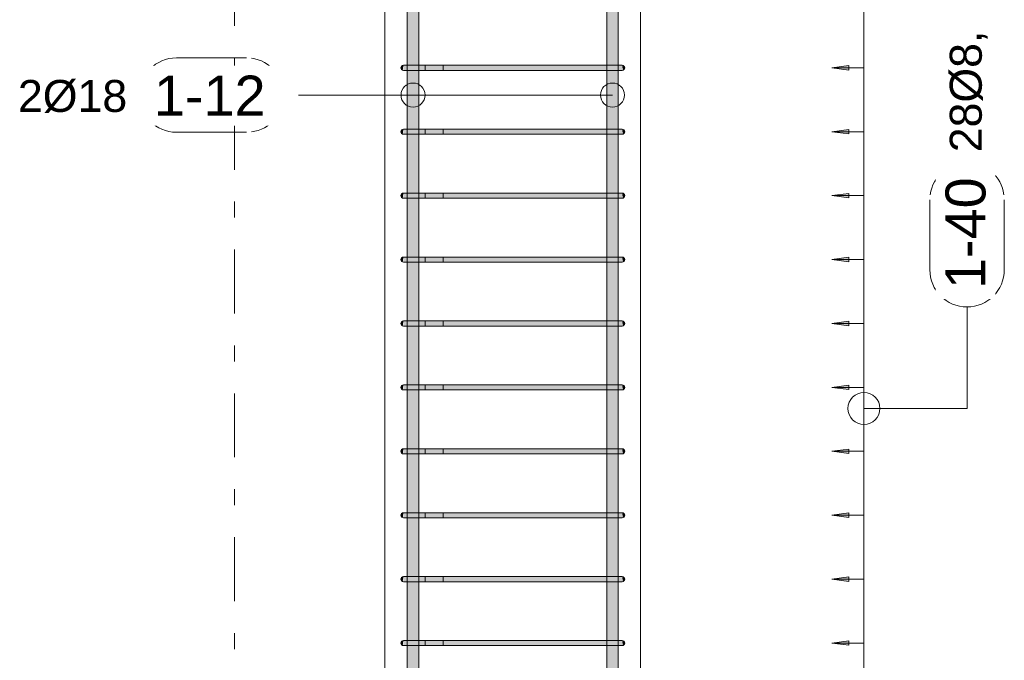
# Model space of a CAD drawing. Header units: millimetres. Extents: x 4307 to 42792, y 1610 to 10025.
# Tile 163 of 256: x 23659 to 25199, y 6693 to 7695. Entities that reach past the tile are written whole.
import ezdxf

# ---------------------------------------------------------------- set-up
doc = ezdxf.new("R2010")
doc.units = ezdxf.units.MM
doc.linetypes.add('Čára osnovy', pattern=[225, 100, -50, 25, -50])
for name, color, linetype, lineweight in [('A-ANNO-DIMS', 211, 'Continuous', 5), ('A-ANNO-DIMS-25', 211, 'Continuous', 5), ('S-COLS', 52, 'Continuous', 9), ('S-GRID', 1, 'Continuous', 5), ('S-RBAR', 171, 'Continuous', 5), ('S-RBAR-IDEN', 171, 'Continuous', 5)]:
    doc.layers.add(name, color=color, linetype=linetype, lineweight=lineweight)
doc.styles.add('Arial', font='arial.ttf', dxfattribs={"height": 50})
doc.styles.add('Arial_1', font='arial.ttf', dxfattribs={"height": 62.5})
doc.dimstyles.new('Výztuž_kusy__řezy__3', dxfattribs={"dimscale": 304.8, "dimtxt": 0.18, "dimasz": 0, "dimexe": 0, "dimexo": 0.0625, "dimgap": 0.082021, "dimtad": 1, "dimdec": 0, "dimzin": 0, "dimdsep": 46, "dimtxsty": 'Arial_1', "dimblk1": 'NONE', "dimblk2": 'NONE', "dimsah": 1, "dimcen": 0.09, "dimazin": 0, "dimtfac": 1, "dimtdec": 4, "dimtix": 1, "dimtmove": 0, "dimatfit": 3, "dimfxl": 0.164042, "dimfxlon": 1, "dimtvp": 1, "dimtfill": 1, "dimtolj": 1, "dimtzin": 0, "dimarcsym": 2})

# ---------------------------------------------------------------- blocks, each defined once
blk = doc.blocks.new('DIMBLOCK682-V1')
at = {"layer": 'A-ANNO-DIMS-25'}
for points in [[(24929.1, 7720), (24955.4, 7716.5), (24955.4, 7723.5)], [(24929.1, 7620), (24955.4, 7616.5), (24955.4, 7623.5)]]:
    blk.add_hatch(color=256, dxfattribs=at).paths.add_polyline_path(points)
for p, q in [((24955.4, 7723.5), (24929.1, 7720)), ((24929.1, 7720), (24955.4, 7716.5)), ((24979.1, 7720), (24929.1, 7720)), ((24955.4, 7716.5), (24955.4, 7723.5)), ((24979.1, 7720), (24979.1, 7620)), ((24979.1, 7720), (24979.1, 7720)), ((24955.4, 7623.5), (24929.1, 7620)), ((24955.4, 7616.5), (24955.4, 7623.5)), ((24929.1, 7620), (24955.4, 7616.5)), ((24979.1, 7620), (24929.1, 7620)), ((24979.1, 7620), (24979.1, 7620))]:
    blk.add_line(p, q, dxfattribs=at)
blk = doc.blocks.new('_None')
blk = doc.blocks.new('DIMBLOCK683-V1')
at = {"layer": 'A-ANNO-DIMS-25'}
for points in [[(24929.1, 7620), (24955.4, 7616.5), (24955.4, 7623.5)], [(24929.1, 7520), (24955.4, 7516.5), (24955.4, 7523.5)]]:
    blk.add_hatch(color=256, dxfattribs=at).paths.add_polyline_path(points)
for p, q in [((24955.4, 7623.5), (24929.1, 7620)), ((24955.4, 7616.5), (24955.4, 7623.5)), ((24929.1, 7620), (24955.4, 7616.5)), ((24979.1, 7620), (24929.1, 7620)), ((24979.1, 7620), (24979.1, 7520)), ((24979.1, 7620), (24979.1, 7620)), ((24955.4, 7523.5), (24929.1, 7520)), ((24929.1, 7520), (24955.4, 7516.5)), ((24979.1, 7520), (24929.1, 7520)), ((24955.4, 7516.5), (24955.4, 7523.5)), ((24979.1, 7520), (24979.1, 7520))]:
    blk.add_line(p, q, dxfattribs=at)
blk = doc.blocks.new('DIMBLOCK684-V1')
at = {"layer": 'A-ANNO-DIMS-25'}
for points in [[(24929.1, 7520), (24955.4, 7516.5), (24955.4, 7523.5)], [(24929.1, 7420), (24955.4, 7416.5), (24955.4, 7423.5)]]:
    blk.add_hatch(color=256, dxfattribs=at).paths.add_polyline_path(points)
for p, q in [((24955.4, 7523.5), (24929.1, 7520)), ((24929.1, 7520), (24955.4, 7516.5)), ((24979.1, 7520), (24929.1, 7520)), ((24955.4, 7516.5), (24955.4, 7523.5)), ((24979.1, 7520), (24979.1, 7420)), ((24979.1, 7520), (24979.1, 7520)), ((24955.4, 7423.5), (24929.1, 7420)), ((24929.1, 7420), (24955.4, 7416.5)), ((24979.1, 7420), (24929.1, 7420)), ((24955.4, 7416.5), (24955.4, 7423.5)), ((24979.1, 7420), (24979.1, 7420))]:
    blk.add_line(p, q, dxfattribs=at)
blk = doc.blocks.new('DIMBLOCK685-V1')
at = {"layer": 'A-ANNO-DIMS-25'}
for points in [[(24929.1, 7420), (24955.4, 7416.5), (24955.4, 7423.5)], [(24929.1, 7320), (24955.4, 7316.5), (24955.4, 7323.5)]]:
    blk.add_hatch(color=256, dxfattribs=at).paths.add_polyline_path(points)
for p, q in [((24955.4, 7423.5), (24929.1, 7420)), ((24929.1, 7420), (24955.4, 7416.5)), ((24979.1, 7420), (24929.1, 7420)), ((24955.4, 7416.5), (24955.4, 7423.5)), ((24979.1, 7420), (24979.1, 7320)), ((24979.1, 7420), (24979.1, 7420)), ((24955.4, 7323.5), (24929.1, 7320)), ((24929.1, 7320), (24955.4, 7316.5)), ((24979.1, 7320), (24929.1, 7320)), ((24955.4, 7316.5), (24955.4, 7323.5)), ((24979.1, 7320), (24979.1, 7320))]:
    blk.add_line(p, q, dxfattribs=at)
blk = doc.blocks.new('DIMBLOCK686-V1')
at = {"layer": 'A-ANNO-DIMS-25'}
for points in [[(24929.1, 7320), (24955.4, 7316.5), (24955.4, 7323.5)], [(24929.1, 7220), (24955.4, 7216.5), (24955.4, 7223.5)]]:
    blk.add_hatch(color=256, dxfattribs=at).paths.add_polyline_path(points)
for p, q in [((24955.4, 7323.5), (24929.1, 7320)), ((24929.1, 7320), (24955.4, 7316.5)), ((24979.1, 7320), (24929.1, 7320)), ((24955.4, 7316.5), (24955.4, 7323.5)), ((24979.1, 7320), (24979.1, 7220)), ((24979.1, 7320), (24979.1, 7320)), ((24955.4, 7223.5), (24929.1, 7220)), ((24929.1, 7220), (24955.4, 7216.5)), ((24979.1, 7220), (24929.1, 7220)), ((24955.4, 7216.5), (24955.4, 7223.5)), ((24979.1, 7220), (24979.1, 7220))]:
    blk.add_line(p, q, dxfattribs=at)
blk = doc.blocks.new('DIMBLOCK687-V1')
at = {"layer": 'A-ANNO-DIMS-25'}
for points in [[(24929.1, 7220), (24955.4, 7216.5), (24955.4, 7223.5)], [(24929.1, 7120), (24955.4, 7116.5), (24955.4, 7123.5)]]:
    blk.add_hatch(color=256, dxfattribs=at).paths.add_polyline_path(points)
for p, q in [((24955.4, 7223.5), (24929.1, 7220)), ((24929.1, 7220), (24955.4, 7216.5)), ((24979.1, 7220), (24929.1, 7220)), ((24955.4, 7216.5), (24955.4, 7223.5)), ((24979.1, 7220), (24979.1, 7120)), ((24979.1, 7220), (24979.1, 7220)), ((24955.4, 7123.5), (24929.1, 7120)), ((24929.1, 7120), (24955.4, 7116.5)), ((24979.1, 7120), (24929.1, 7120)), ((24955.4, 7116.5), (24955.4, 7123.5)), ((24979.1, 7120), (24979.1, 7120))]:
    blk.add_line(p, q, dxfattribs=at)
blk = doc.blocks.new('DIMBLOCK688-V1')
at = {"layer": 'A-ANNO-DIMS-25'}
for points in [[(24929.1, 7120), (24955.4, 7116.5), (24955.4, 7123.5)], [(24929.1, 7020), (24955.4, 7016.5), (24955.4, 7023.5)]]:
    blk.add_hatch(color=256, dxfattribs=at).paths.add_polyline_path(points)
for p, q in [((24955.4, 7123.5), (24929.1, 7120)), ((24929.1, 7120), (24955.4, 7116.5)), ((24979.1, 7120), (24929.1, 7120)), ((24955.4, 7116.5), (24955.4, 7123.5)), ((24979.1, 7120), (24979.1, 7020)), ((24979.1, 7120), (24979.1, 7120)), ((24955.4, 7023.5), (24929.1, 7020)), ((24929.1, 7020), (24955.4, 7016.5)), ((24979.1, 7020), (24929.1, 7020)), ((24955.4, 7016.5), (24955.4, 7023.5)), ((24979.1, 7020), (24979.1, 7020))]:
    blk.add_line(p, q, dxfattribs=at)
blk = doc.blocks.new('DIMBLOCK689-V1')
at = {"layer": 'A-ANNO-DIMS-25'}
for points in [[(24929.1, 7020), (24955.4, 7016.5), (24955.4, 7023.5)], [(24929.1, 6920), (24955.4, 6916.5), (24955.4, 6923.5)]]:
    blk.add_hatch(color=256, dxfattribs=at).paths.add_polyline_path(points)
for p, q in [((24955.4, 7023.5), (24929.1, 7020)), ((24929.1, 7020), (24955.4, 7016.5)), ((24979.1, 7020), (24929.1, 7020)), ((24955.4, 7016.5), (24955.4, 7023.5)), ((24979.1, 7020), (24979.1, 6920)), ((24979.1, 7020), (24979.1, 7020)), ((24955.4, 6923.5), (24929.1, 6920)), ((24929.1, 6920), (24955.4, 6916.5)), ((24979.1, 6920), (24929.1, 6920)), ((24955.4, 6916.5), (24955.4, 6923.5)), ((24979.1, 6920), (24979.1, 6920))]:
    blk.add_line(p, q, dxfattribs=at)
blk = doc.blocks.new('DIMBLOCK690-V1')
at = {"layer": 'A-ANNO-DIMS-25'}
for points in [[(24929.1, 6920), (24955.4, 6916.5), (24955.4, 6923.5)], [(24929.1, 6820), (24955.4, 6816.5), (24955.4, 6823.5)]]:
    blk.add_hatch(color=256, dxfattribs=at).paths.add_polyline_path(points)
for p, q in [((24955.4, 6923.5), (24929.1, 6920)), ((24929.1, 6920), (24955.4, 6916.5)), ((24979.1, 6920), (24929.1, 6920)), ((24955.4, 6916.5), (24955.4, 6923.5)), ((24979.1, 6920), (24979.1, 6820)), ((24979.1, 6920), (24979.1, 6920)), ((24955.4, 6823.5), (24929.1, 6820)), ((24929.1, 6820), (24955.4, 6816.5)), ((24979.1, 6820), (24929.1, 6820)), ((24955.4, 6816.5), (24955.4, 6823.5)), ((24979.1, 6820), (24979.1, 6820))]:
    blk.add_line(p, q, dxfattribs=at)
blk = doc.blocks.new('DIMBLOCK691-V1')
at = {"layer": 'A-ANNO-DIMS-25'}
for points in [[(24929.1, 6820), (24955.4, 6816.5), (24955.4, 6823.5)], [(24929.1, 6720), (24955.4, 6716.5), (24955.4, 6723.5)]]:
    blk.add_hatch(color=256, dxfattribs=at).paths.add_polyline_path(points)
for p, q in [((24955.4, 6823.5), (24929.1, 6820)), ((24929.1, 6820), (24955.4, 6816.5)), ((24979.1, 6820), (24929.1, 6820)), ((24955.4, 6816.5), (24955.4, 6823.5)), ((24979.1, 6820), (24979.1, 6720)), ((24979.1, 6820), (24979.1, 6820)), ((24955.4, 6723.5), (24929.1, 6720)), ((24929.1, 6720), (24955.4, 6716.5)), ((24979.1, 6720), (24929.1, 6720)), ((24955.4, 6716.5), (24955.4, 6723.5)), ((24979.1, 6720), (24979.1, 6720))]:
    blk.add_line(p, q, dxfattribs=at)
blk = doc.blocks.new('DIMBLOCK692-V1')
at = {"layer": 'A-ANNO-DIMS-25'}
for points in [[(24929.1, 6720), (24955.4, 6716.5), (24955.4, 6723.5)], [(24929.1, 6620), (24955.4, 6616.5), (24955.4, 6623.5)]]:
    blk.add_hatch(color=256, dxfattribs=at).paths.add_polyline_path(points)
for p, q in [((24955.4, 6723.5), (24929.1, 6720)), ((24929.1, 6720), (24955.4, 6716.5)), ((24979.1, 6720), (24929.1, 6720)), ((24955.4, 6716.5), (24955.4, 6723.5)), ((24979.1, 6720), (24979.1, 6620)), ((24979.1, 6720), (24979.1, 6720)), ((24955.4, 6623.5), (24929.1, 6620)), ((24929.1, 6620), (24955.4, 6616.5)), ((24979.1, 6620), (24929.1, 6620)), ((24955.4, 6616.5), (24955.4, 6623.5)), ((24979.1, 6620), (24979.1, 6620))]:
    blk.add_line(p, q, dxfattribs=at)
blk = doc.blocks.new('DIMBLOCK700-V1')
at = {"layer": 'A-ANNO-DIMS-25'}
for points in [[(24929.1, 8620), (24955.4, 8616.5), (24955.4, 8623.5)], [(24929.1, 8520), (24955.4, 8516.5), (24955.4, 8523.5)], [(24929.1, 8420), (24955.4, 8416.5), (24955.4, 8423.5)], [(24929.1, 8320), (24955.4, 8316.5), (24955.4, 8323.5)], [(24929.1, 8220), (24955.4, 8216.5), (24955.4, 8223.5)], [(24929.1, 8120), (24955.4, 8116.5), (24955.4, 8123.5)], [(24929.1, 8020), (24955.4, 8016.5), (24955.4, 8023.5)], [(24929.1, 7920), (24955.4, 7916.5), (24955.4, 7923.5)], [(24929.1, 7820), (24955.4, 7816.5), (24955.4, 7823.5)], [(24929.1, 7720), (24955.4, 7716.5), (24955.4, 7723.5)], [(24929.1, 7620), (24955.4, 7616.5), (24955.4, 7623.5)], [(24929.1, 7520), (24955.4, 7516.5), (24955.4, 7523.5)], [(24929.1, 7420), (24955.4, 7416.5), (24955.4, 7423.5)], [(24929.1, 7320), (24955.4, 7316.5), (24955.4, 7323.5)], [(24929.1, 7220), (24955.4, 7216.5), (24955.4, 7223.5)], [(24929.1, 7120), (24955.4, 7116.5), (24955.4, 7123.5)], [(24929.1, 7020), (24955.4, 7016.5), (24955.4, 7023.5)], [(24929.1, 6920), (24955.4, 6916.5), (24955.4, 6923.5)], [(24929.1, 6820), (24955.4, 6816.5), (24955.4, 6823.5)], [(24929.1, 6720), (24955.4, 6716.5), (24955.4, 6723.5)], [(24929.1, 6620), (24955.4, 6616.5), (24955.4, 6623.5)], [(24929.1, 6520), (24955.4, 6516.5), (24955.4, 6523.5)], [(24929.1, 6420), (24955.4, 6416.5), (24955.4, 6423.5)], [(24929.1, 6320), (24955.4, 6316.5), (24955.4, 6323.5)], [(24929.1, 6220), (24955.4, 6216.5), (24955.4, 6223.5)], [(24929.1, 6120), (24955.4, 6116.5), (24955.4, 6123.5)], [(24929.1, 6020), (24955.4, 6016.5), (24955.4, 6023.5)], [(24929.1, 5920), (24955.4, 5916.5), (24955.4, 5923.5)]]:
    blk.add_hatch(color=256, dxfattribs=at).paths.add_polyline_path(points)
for p, q in [((24955.4, 8623.5), (24929.1, 8620)), ((24955.4, 8616.5), (24955.4, 8623.5)), ((24929.1, 8620), (24955.4, 8616.5)), ((24979.1, 8620), (24929.1, 8620)), ((24979.1, 8620), (24979.1, 5920)), ((24979.1, 8620), (24979.1, 8520)), ((24979.1, 8620), (24979.1, 8620)), ((24955.4, 8523.5), (24929.1, 8520)), ((24929.1, 8520), (24955.4, 8516.5)), ((24979.1, 8520), (24929.1, 8520)), ((24955.4, 8516.5), (24955.4, 8523.5)), ((24979.1, 8520), (24979.1, 8420)), ((24979.1, 8520), (24979.1, 8520)), ((24955.4, 8423.5), (24929.1, 8420)), ((24955.4, 8416.5), (24955.4, 8423.5)), ((24929.1, 8420), (24955.4, 8416.5)), ((24979.1, 8420), (24929.1, 8420)), ((24979.1, 8420), (24979.1, 8320)), ((24979.1, 8420), (24979.1, 8420)), ((24955.4, 8323.5), (24929.1, 8320)), ((24929.1, 8320), (24955.4, 8316.5)), ((24979.1, 8320), (24929.1, 8320)), ((24955.4, 8316.5), (24955.4, 8323.5)), ((24979.1, 8320), (24979.1, 8220)), ((24979.1, 8320), (24979.1, 8320)), ((24955.4, 8223.5), (24929.1, 8220)), ((24955.4, 8216.5), (24955.4, 8223.5)), ((24929.1, 8220), (24955.4, 8216.5)), ((24979.1, 8220), (24929.1, 8220)), ((24979.1, 8220), (24979.1, 8120)), ((24979.1, 8220), (24979.1, 8220)), ((24955.4, 8123.5), (24929.1, 8120)), ((24929.1, 8120), (24955.4, 8116.5)), ((24979.1, 8120), (24929.1, 8120)), ((24955.4, 8116.5), (24955.4, 8123.5)), ((24979.1, 8120), (24979.1, 8020)), ((24979.1, 8120), (24979.1, 8120)), ((24955.4, 8023.5), (24929.1, 8020)), ((24955.4, 8016.5), (24955.4, 8023.5)), ((24929.1, 8020), (24955.4, 8016.5)), ((24979.1, 8020), (24929.1, 8020)), ((24979.1, 8020), (24979.1, 7920)), ((24979.1, 8020), (24979.1, 8020)), ((24955.4, 7923.5), (24929.1, 7920)), ((24929.1, 7920), (24955.4, 7916.5)), ((24979.1, 7920), (24929.1, 7920)), ((24955.4, 7916.5), (24955.4, 7923.5)), ((24979.1, 7920), (24979.1, 7820)), ((24979.1, 7920), (24979.1, 7920)), ((24955.4, 7823.5), (24929.1, 7820)), ((24955.4, 7816.5), (24955.4, 7823.5)), ((24929.1, 7820), (24955.4, 7816.5)), ((24979.1, 7820), (24929.1, 7820)), ((24979.1, 7820), (24979.1, 7720)), ((24979.1, 7820), (24979.1, 7820)), ((24955.4, 7723.5), (24929.1, 7720)), ((24929.1, 7720), (24955.4, 7716.5)), ((24979.1, 7720), (24929.1, 7720)), ((24955.4, 7716.5), (24955.4, 7723.5)), ((24979.1, 7720), (24979.1, 7620)), ((24979.1, 7720), (24979.1, 7720)), ((24955.4, 7623.5), (24929.1, 7620)), ((24955.4, 7616.5), (24955.4, 7623.5)), ((24929.1, 7620), (24955.4, 7616.5)), ((24979.1, 7620), (24929.1, 7620)), ((24979.1, 7620), (24979.1, 7520)), ((24979.1, 7620), (24979.1, 7620)), ((24955.4, 7523.5), (24929.1, 7520)), ((24929.1, 7520), (24955.4, 7516.5)), ((24979.1, 7520), (24929.1, 7520)), ((24955.4, 7516.5), (24955.4, 7523.5)), ((24979.1, 7520), (24979.1, 7420)), ((24979.1, 7520), (24979.1, 7520)), ((24955.4, 7423.5), (24929.1, 7420)), ((24929.1, 7420), (24955.4, 7416.5)), ((24979.1, 7420), (24929.1, 7420)), ((24955.4, 7416.5), (24955.4, 7423.5)), ((24979.1, 7420), (24979.1, 7320)), ((24979.1, 7420), (24979.1, 7420)), ((24955.4, 7323.5), (24929.1, 7320)), ((24929.1, 7320), (24955.4, 7316.5)), ((24979.1, 7320), (24929.1, 7320)), ((24955.4, 7316.5), (24955.4, 7323.5)), ((24979.1, 7320), (24979.1, 7220)), ((24979.1, 7320), (24979.1, 7320)), ((24955.4, 7223.5), (24929.1, 7220)), ((24929.1, 7220), (24955.4, 7216.5)), ((24979.1, 7220), (24929.1, 7220)), ((24955.4, 7216.5), (24955.4, 7223.5)), ((24979.1, 7220), (24979.1, 7120)), ((24979.1, 7220), (24979.1, 7220)), ((24955.4, 7123.5), (24929.1, 7120)), ((24929.1, 7120), (24955.4, 7116.5)), ((24979.1, 7120), (24929.1, 7120)), ((24955.4, 7116.5), (24955.4, 7123.5)), ((24979.1, 7120), (24979.1, 7020)), ((24979.1, 7120), (24979.1, 7120)), ((24955.4, 7023.5), (24929.1, 7020)), ((24929.1, 7020), (24955.4, 7016.5)), ((24979.1, 7020), (24929.1, 7020)), ((24955.4, 7016.5), (24955.4, 7023.5)), ((24979.1, 7020), (24979.1, 6920)), ((24979.1, 7020), (24979.1, 7020)), ((24955.4, 6923.5), (24929.1, 6920)), ((24929.1, 6920), (24955.4, 6916.5)), ((24979.1, 6920), (24929.1, 6920)), ((24955.4, 6916.5), (24955.4, 6923.5)), ((24979.1, 6920), (24979.1, 6820)), ((24979.1, 6920), (24979.1, 6920)), ((24955.4, 6823.5), (24929.1, 6820)), ((24929.1, 6820), (24955.4, 6816.5)), ((24979.1, 6820), (24929.1, 6820)), ((24955.4, 6816.5), (24955.4, 6823.5)), ((24979.1, 6820), (24979.1, 6720)), ((24979.1, 6820), (24979.1, 6820)), ((24955.4, 6723.5), (24929.1, 6720)), ((24929.1, 6720), (24955.4, 6716.5)), ((24979.1, 6720), (24929.1, 6720)), ((24955.4, 6716.5), (24955.4, 6723.5)), ((24979.1, 6720), (24979.1, 6620)), ((24979.1, 6720), (24979.1, 6720)), ((24955.4, 6623.5), (24929.1, 6620)), ((24929.1, 6620), (24955.4, 6616.5)), ((24979.1, 6620), (24929.1, 6620)), ((24955.4, 6616.5), (24955.4, 6623.5)), ((24979.1, 6620), (24979.1, 6520)), ((24979.1, 6620), (24979.1, 6620)), ((24955.4, 6523.5), (24929.1, 6520)), ((24929.1, 6520), (24955.4, 6516.5)), ((24979.1, 6520), (24929.1, 6520)), ((24955.4, 6516.5), (24955.4, 6523.5)), ((24979.1, 6520), (24979.1, 6420)), ((24979.1, 6520), (24979.1, 6520)), ((24955.4, 6423.5), (24929.1, 6420)), ((24929.1, 6420), (24955.4, 6416.5)), ((24979.1, 6420), (24929.1, 6420)), ((24955.4, 6416.5), (24955.4, 6423.5)), ((24979.1, 6420), (24979.1, 6320)), ((24979.1, 6420), (24979.1, 6420)), ((24955.4, 6323.5), (24929.1, 6320)), ((24929.1, 6320), (24955.4, 6316.5)), ((24979.1, 6320), (24929.1, 6320)), ((24955.4, 6316.5), (24955.4, 6323.5)), ((24979.1, 6320), (24979.1, 6220)), ((24979.1, 6320), (24979.1, 6320)), ((24955.4, 6223.5), (24929.1, 6220)), ((24929.1, 6220), (24955.4, 6216.5)), ((24979.1, 6220), (24929.1, 6220)), ((24955.4, 6216.5), (24955.4, 6223.5)), ((24979.1, 6220), (24979.1, 6120)), ((24979.1, 6220), (24979.1, 6220)), ((24955.4, 6123.5), (24929.1, 6120)), ((24929.1, 6120), (24955.4, 6116.5)), ((24979.1, 6120), (24929.1, 6120)), ((24955.4, 6116.5), (24955.4, 6123.5)), ((24979.1, 6120), (24979.1, 6020)), ((24979.1, 6120), (24979.1, 6120)), ((24955.4, 6023.5), (24929.1, 6020)), ((24929.1, 6020), (24955.4, 6016.5)), ((24979.1, 6020), (24929.1, 6020)), ((24955.4, 6016.5), (24955.4, 6023.5)), ((24979.1, 6020), (24979.1, 5920)), ((24979.1, 6020), (24979.1, 6020)), ((24955.4, 5923.5), (24929.1, 5920)), ((24929.1, 5920), (24955.4, 5916.5)), ((24979.1, 5920), (24929.1, 5920)), ((24955.4, 5916.5), (24955.4, 5923.5)), ((24979.1, 5920), (24979.1, 5920))]:
    blk.add_line(p, q, dxfattribs=at)
blk = doc.blocks.new('Popisek výztuže__BEZ NATOČENÍ_ - _Typ_ množství_PRAVÝ _řezy_-573725-V1')
at = {"layer": 'S-RBAR-IDEN'}
for p, q in [((5911.2, 9413.6), (5801.5, 9413.6)), ((5801.5, 9297.2), (5911.2, 9297.2))]:
    blk.add_line(p, q, dxfattribs=at)
for centre, start, end in [((5801.5, 9355.4), 90, 270), ((5911.2, 9355.4), 277.6434, 82.3566)]:
    blk.add_arc(centre, 58.2, start, end, dxfattribs=at)
blk = doc.blocks.new('Popisek výztuže - _Typ_ množství_LEVÝ-573731-V1')
at = {"layer": 'S-RBAR-IDEN'}
for p, q in [((4938.1, 8729.3), (4828.4, 8729.3)), ((4828.4, 8612.9), (4938.1, 8612.9))]:
    blk.add_line(p, q, dxfattribs=at)
for centre, start, end in [((4828.4, 8671.1), 90, 270), ((4938.1, 8671.1), 277.6434, 82.3566)]:
    blk.add_arc(centre, 58.2, start, end, dxfattribs=at)

msp = doc.modelspace()

# ---------------------------------------------------------------- hatches: boundary and pattern name
at = {"layer": 'S-RBAR'}
h = msp.add_hatch(color=7, dxfattribs=at)
h.paths.add_polyline_path([(24265.1, 5870), (24283.1, 5870), (24282.8, 5916), (24265.1, 5916), (24265.1, 5903)])
h.paths.add_polyline_path([(24283.1, 5924), (24282.8, 6016), (24265.1, 6016), (24265.1, 5924), (24282.8, 5924)])
h.paths.add_polyline_path([(24283.1, 6024), (24282.8, 6116), (24265.1, 6116), (24265.1, 6024), (24282.8, 6024)])
h.paths.add_polyline_path([(24283.1, 6124), (24282.8, 6216), (24265.1, 6216), (24265.1, 6124), (24282.8, 6124)])
h.paths.add_polyline_path([(24283.1, 6224), (24282.8, 6316), (24265.1, 6316), (24265.1, 6224), (24282.8, 6224)])
h.paths.add_polyline_path([(24274.9, 6324), (24283.1, 6324), (24282.8, 6416), (24265.1, 6416), (24265.1, 6324), (24271.3, 6324)])
h.paths.add_polyline_path([(24265.1, 6424), (24283.1, 6424), (24282.8, 6516), (24265.1, 6516), (24265.1, 6434.4)])
h.paths.add_polyline_path([(24275.2, 6524), (24283.1, 6524), (24282.8, 6616), (24265.1, 6616), (24265.1, 6524), (24274.9, 6524)])
h.paths.add_polyline_path([(24268.1, 6624), (24283.1, 6624), (24282.8, 6716), (24265.1, 6716), (24265.1, 6624)])
h.paths.add_polyline_path([(24271.3, 6724), (24283.1, 6724), (24282.8, 6816), (24265.1, 6816), (24265.1, 6724), (24268.1, 6724)])
h.paths.add_polyline_path([(24271.3, 6824), (24283.1, 6824), (24282.8, 6916), (24265.1, 6916), (24265.1, 6824), (24268.1, 6824)])
h.paths.add_polyline_path([(24268.1, 6924), (24283.1, 6924), (24282.8, 7016), (24265.1, 7016), (24265.1, 6924)])
h.paths.add_polyline_path([(24275.2, 7024), (24283.1, 7024), (24282.8, 7116), (24265.1, 7116), (24265.1, 7024), (24274.9, 7024)])
h.paths.add_polyline_path([(24282.8, 7124), (24283.1, 7124), (24282.8, 7216), (24265.1, 7216), (24265.1, 7124), (24279, 7124)])
h.paths.add_polyline_path([(24275.4, 7224), (24283.1, 7224), (24282.8, 7316), (24265.1, 7316), (24265.1, 7224), (24275.2, 7224)])
h.paths.add_polyline_path([(24275.2, 7324), (24283.1, 7324), (24282.8, 7416), (24265.1, 7416), (24265.1, 7324), (24274.9, 7324)])
h.paths.add_polyline_path([(24283.1, 7424), (24282.8, 7516), (24265.1, 7516), (24265.1, 7424), (24282.8, 7424)])
h.paths.add_polyline_path([(24283.1, 7524), (24282.8, 7616), (24265.1, 7616), (24265.1, 7524), (24282.8, 7524)])
h.paths.add_polyline_path([(24283.1, 7624), (24282.8, 7716), (24265.1, 7716), (24265.1, 7624), (24282.8, 7624)])
h.paths.add_polyline_path([(24283.1, 7724), (24282.8, 7816), (24265.1, 7816), (24265.1, 7724), (24282.8, 7724)])
h.paths.add_polyline_path([(24283.1, 7824), (24282.8, 7916), (24265.1, 7916), (24265.1, 7824), (24282.8, 7824)])
h.paths.add_polyline_path([(24283.1, 7924), (24282.8, 8016), (24265.1, 8016), (24265.1, 7924), (24282.8, 7924)])
h.paths.add_polyline_path([(24271.3, 8024), (24283.1, 8024), (24282.8, 8116), (24265.1, 8116), (24265.1, 8024), (24268.1, 8024)])
h.paths.add_polyline_path([(24268.1, 8124), (24283.1, 8124), (24282.8, 8216), (24265.1, 8216), (24265.1, 8124)])
h.paths.add_polyline_path([(24271.3, 8224), (24283.1, 8224), (24282.8, 8316), (24265.1, 8316), (24265.1, 8224), (24268.1, 8224)])
h.paths.add_polyline_path([(24271.3, 8324), (24283.1, 8324), (24282.8, 8416), (24265.1, 8416), (24265.1, 8324), (24268.1, 8324)])
h.paths.add_polyline_path([(24268.1, 8424), (24283.1, 8424), (24282.8, 8516), (24265.1, 8516), (24265.1, 8424)])
h.paths.add_polyline_path([(24275.2, 8524), (24283.1, 8524), (24282.8, 8616), (24265.1, 8616), (24265.1, 8524), (24274.9, 8524)])
h.paths.add_polyline_path([(24271.3, 8624), (24283.1, 8624), (24282.8, 8660), (24265.1, 8660), (24265.1, 8624), (24268.1, 8624)])
h = msp.add_hatch(color=7, dxfattribs=at)
h.paths.add_polyline_path([(24591.9, 5870), (24594.9, 5870), (24594.9, 5916), (24576.9, 5916), (24576.9, 5870), (24589.5, 5870)])
h.paths.add_polyline_path([(24591.9, 5924), (24594.9, 5924), (24594.9, 6016), (24576.9, 6016), (24576.9, 5924), (24589.5, 5924)])
h.paths.add_polyline_path([(24589.5, 6024), (24594.9, 6024), (24594.9, 6116), (24576.9, 6116), (24576.9, 6024), (24588.7, 6024)])
h.paths.add_polyline_path([(24584.8, 6124), (24594.9, 6124), (24594.9, 6216), (24576.9, 6216), (24576.9, 6124), (24581, 6124)])
h.paths.add_polyline_path([(24589.5, 6224), (24594.9, 6224), (24594.9, 6316), (24576.9, 6316), (24576.9, 6224), (24588.7, 6224)])
h.paths.add_polyline_path([(24584.8, 6324), (24594.9, 6324), (24594.9, 6416), (24576.9, 6416), (24576.9, 6324), (24581, 6324)])
h.paths.add_polyline_path([(24588.7, 6424), (24594.9, 6424), (24594.9, 6516), (24576.9, 6516), (24576.9, 6424), (24584.8, 6424)])
h.paths.add_polyline_path([(24576.9, 6524), (24594.9, 6524), (24594.9, 6616), (24576.9, 6616), (24576.9, 6593.9)])
h.paths.add_polyline_path([(24589.5, 6624), (24594.9, 6624), (24594.9, 6716), (24576.9, 6716), (24576.9, 6624), (24588.7, 6624)])
h.paths.add_polyline_path([(24584.8, 6724), (24594.9, 6724), (24594.9, 6816), (24576.9, 6816), (24576.9, 6724), (24581, 6724)])
h.paths.add_polyline_path([(24588.7, 6824), (24594.9, 6824), (24594.9, 6916), (24576.9, 6916), (24576.9, 6824), (24584.8, 6824)])
h.paths.add_polyline_path([(24594.9, 6924), (24594.9, 7016), (24576.9, 7016), (24576.9, 6924), (24591.9, 6924)])
h.paths.add_polyline_path([(24591.9, 7024), (24594.9, 7024), (24594.9, 7116), (24576.9, 7116), (24576.9, 7024), (24589.5, 7024)])
h.paths.add_polyline_path([(24588.7, 7124), (24594.9, 7124), (24594.9, 7216), (24576.9, 7216), (24576.9, 7124), (24584.8, 7124)])
h.paths.add_polyline_path([(24588.7, 7224), (24594.9, 7224), (24594.9, 7316), (24576.9, 7316), (24576.9, 7224), (24584.8, 7224)])
h.paths.add_polyline_path([(24576.9, 7324), (24594.9, 7324), (24594.9, 7416), (24576.9, 7416), (24576.9, 7337.9)])
h.paths.add_polyline_path([(24584.8, 7424), (24594.9, 7424), (24594.9, 7516), (24576.9, 7516), (24576.9, 7424), (24581, 7424)])
h.paths.add_polyline_path([(24588.7, 7524), (24594.9, 7524), (24594.9, 7616), (24576.9, 7616), (24576.9, 7524), (24584.8, 7524)])
h.paths.add_polyline_path([(24589.5, 7624), (24594.9, 7624), (24594.9, 7716), (24576.9, 7716), (24576.9, 7624), (24588.7, 7624)])
h.paths.add_polyline_path([(24584.8, 7724), (24594.9, 7724), (24594.9, 7816), (24576.9, 7816), (24576.9, 7724), (24581, 7724)])
h.paths.add_polyline_path([(24588.7, 7824), (24594.9, 7824), (24594.9, 7916), (24576.9, 7916), (24576.9, 7824), (24584.8, 7824)])
h.paths.add_polyline_path([(24576.9, 7924), (24594.9, 7924), (24594.9, 8016), (24576.9, 8016), (24576.9, 7975.7)])
h.paths.add_polyline_path([(24589.5, 8024), (24594.9, 8024), (24594.9, 8116), (24576.9, 8116), (24576.9, 8024), (24588.7, 8024)])
h.paths.add_polyline_path([(24584.8, 8124), (24594.9, 8124), (24594.9, 8216), (24576.9, 8216), (24576.9, 8124), (24581, 8124)])
h.paths.add_polyline_path([(24588.7, 8224), (24594.9, 8224), (24594.9, 8316), (24576.9, 8316), (24576.9, 8224), (24584.8, 8224)])
h.paths.add_polyline_path([(24576.9, 8324), (24594.9, 8324), (24594.9, 8416), (24576.9, 8416), (24576.9, 8400.8)])
h.paths.add_polyline_path([(24588.7, 8424), (24594.9, 8424), (24594.9, 8516), (24576.9, 8516), (24576.9, 8424), (24584.8, 8424)])
h.paths.add_polyline_path([(24588.7, 8524), (24594.9, 8524), (24594.9, 8616), (24576.9, 8616), (24576.9, 8524), (24584.8, 8524)])
h.paths.add_polyline_path([(24576.9, 8624), (24594.9, 8624), (24594.9, 8660), (24576.9, 8660)])
for points in [[(24258, 7616.1), (24259, 7624), (24257, 7623.5), (24255.5, 7622), (24255, 7620), (24255.5, 7618), (24257, 7616.5)], [(24258, 7616.1), (24259, 7624), (24257, 7623.5), (24255.5, 7622), (24255, 7620), (24255.5, 7618), (24257, 7616.5)], [(24262.7, 7616), (24279, 7616), (24279, 7624), (24259, 7624), (24259, 7616), (24260.5, 7616)], [(24279, 7616), (24581, 7616), (24581, 7624), (24279, 7624)], [(24599.5, 7616), (24601, 7616.1), (24601, 7624), (24581, 7624), (24581, 7616), (24597.3, 7616)], [(24602, 7616.1), (24603, 7616.5), (24604.5, 7618), (24605, 7620), (24604.5, 7622), (24603, 7623.5), (24601, 7624), (24601.7, 7619)], [(24258, 7516.1), (24259, 7524), (24257, 7523.5), (24255.5, 7522), (24255, 7520), (24255.5, 7518), (24257, 7516.5)], [(24258, 7516.1), (24259, 7524), (24257, 7523.5), (24255.5, 7522), (24255, 7520), (24255.5, 7518), (24257, 7516.5)], [(24262.7, 7516), (24279, 7516), (24279, 7524), (24259, 7524), (24259, 7516), (24260.5, 7516)], [(24279, 7516), (24581, 7516), (24581, 7524), (24279, 7524)], [(24599.5, 7516), (24601, 7516.1), (24601, 7524), (24581, 7524), (24581, 7516), (24597.3, 7516)], [(24602, 7516.1), (24603, 7516.5), (24604.5, 7518), (24605, 7520), (24604.5, 7522), (24603, 7523.5), (24601, 7524), (24601.7, 7519)], [(24258, 7416.1), (24259, 7424), (24257, 7423.5), (24255.5, 7422), (24255, 7420), (24255.5, 7418), (24257, 7416.5)], [(24258, 7416.1), (24259, 7424), (24257, 7423.5), (24255.5, 7422), (24255, 7420), (24255.5, 7418), (24257, 7416.5)], [(24260.5, 7416), (24279, 7416), (24279, 7424), (24259, 7424), (24259, 7416), (24259.8, 7416)], [(24279, 7416), (24581, 7416), (24581, 7424), (24279, 7424)], [(24599.5, 7416), (24601, 7416.1), (24601, 7424), (24581, 7424), (24581, 7416), (24597.3, 7416)], [(24602, 7416.1), (24603, 7416.5), (24604.5, 7418), (24605, 7420), (24604.5, 7422), (24603, 7423.5), (24601, 7424), (24601.7, 7419)], [(24258, 7316.1), (24259, 7324), (24257, 7323.5), (24255.5, 7322), (24255, 7320), (24255.5, 7318), (24257, 7316.5)], [(24258, 7316.1), (24259, 7324), (24257, 7323.5), (24255.5, 7322), (24255, 7320), (24255.5, 7318), (24257, 7316.5)], [(24262.7, 7316), (24279, 7316), (24279, 7324), (24259, 7324), (24259, 7316), (24260.5, 7316)], [(24279, 7316), (24581, 7316), (24581, 7324), (24279, 7324)], [(24599.5, 7316), (24601, 7316.1), (24601, 7324), (24581, 7324), (24581, 7316), (24597.3, 7316)], [(24602, 7316.1), (24603, 7316.5), (24604.5, 7318), (24605, 7320), (24604.5, 7322), (24603, 7323.5), (24601, 7324), (24601.7, 7319)], [(24258, 7216.1), (24259, 7224), (24257, 7223.5), (24255.5, 7222), (24255, 7220), (24255.5, 7218), (24257, 7216.5)], [(24258, 7216.1), (24259, 7224), (24257, 7223.5), (24255.5, 7222), (24255, 7220), (24255.5, 7218), (24257, 7216.5)], [(24260.5, 7216), (24279, 7216), (24279, 7224), (24259, 7224), (24259, 7216), (24259.8, 7216)], [(24279, 7216), (24581, 7216), (24581, 7224), (24279, 7224)], [(24599.5, 7216), (24601, 7216.1), (24601, 7224), (24581, 7224), (24581, 7216), (24597.3, 7216)], [(24602, 7216.1), (24603, 7216.5), (24604.5, 7218), (24605, 7220), (24604.5, 7222), (24603, 7223.5), (24601, 7224), (24601.7, 7219)], [(24258, 7116.1), (24259, 7124), (24257, 7123.5), (24255.5, 7122), (24255, 7120), (24255.5, 7118), (24257, 7116.5)], [(24258, 7116.1), (24259, 7124), (24257, 7123.5), (24255.5, 7122), (24255, 7120), (24255.5, 7118), (24257, 7116.5)], [(24262.7, 7116), (24279, 7116), (24279, 7124), (24259, 7124), (24259, 7116), (24260.5, 7116)], [(24279, 7116), (24581, 7116), (24581, 7124), (24279, 7124)], [(24599.5, 7116), (24601, 7116.1), (24601, 7124), (24581, 7124), (24581, 7116), (24597.3, 7116)], [(24602, 7116.1), (24603, 7116.5), (24604.5, 7118), (24605, 7120), (24604.5, 7122), (24603, 7123.5), (24601, 7124), (24601.7, 7119)], [(24258, 7016.1), (24259, 7024), (24257, 7023.5), (24255.5, 7022), (24255, 7020), (24255.5, 7018), (24257, 7016.5)], [(24258, 7016.1), (24259, 7024), (24257, 7023.5), (24255.5, 7022), (24255, 7020), (24255.5, 7018), (24257, 7016.5)], [(24275.2, 7016), (24279, 7016), (24279, 7024), (24259, 7024), (24259, 7016), (24274.9, 7016)], [(24353.9, 7016), (24581, 7016), (24581, 7024), (24279, 7024), (24279, 7016)], [(24581, 7016), (24601, 7016.1), (24601, 7024), (24581, 7024), (24581, 7019)], [(24602, 7016.1), (24603, 7016.5), (24604.5, 7018), (24605, 7020), (24604.5, 7022), (24603, 7023.5), (24601, 7024), (24601.7, 7019)], [(24258, 6916.1), (24259, 6924), (24257, 6923.5), (24255.5, 6922), (24255, 6920), (24255.5, 6918), (24257, 6916.5)], [(24258, 6916.1), (24259, 6924), (24257, 6923.5), (24255.5, 6922), (24255, 6920), (24255.5, 6918), (24257, 6916.5)], [(24262.7, 6916), (24279, 6916), (24279, 6924), (24259, 6924), (24259, 6916), (24260.5, 6916)], [(24279, 6916), (24581, 6916), (24581, 6924), (24279, 6924)], [(24599.5, 6916), (24601, 6916.1), (24601, 6924), (24581, 6924), (24581, 6916), (24597.3, 6916)], [(24602, 6916.1), (24603, 6916.5), (24604.5, 6918), (24605, 6920), (24604.5, 6922), (24603, 6923.5), (24601, 6924), (24601.7, 6919)], [(24258, 6816.1), (24259, 6824), (24257, 6823.5), (24255.5, 6822), (24255, 6820), (24255.5, 6818), (24257, 6816.5)], [(24258, 6816.1), (24259, 6824), (24257, 6823.5), (24255.5, 6822), (24255, 6820), (24255.5, 6818), (24257, 6816.5)], [(24262.7, 6816), (24279, 6816), (24279, 6824), (24259, 6824), (24259, 6816), (24260.5, 6816)], [(24279, 6816), (24581, 6816), (24581, 6824), (24279, 6824)], [(24599.5, 6816), (24601, 6816.1), (24601, 6824), (24581, 6824), (24581, 6816), (24597.3, 6816)], [(24602, 6816.1), (24603, 6816.5), (24604.5, 6818), (24605, 6820), (24604.5, 6822), (24603, 6823.5), (24601, 6824), (24601.7, 6819)], [(24258, 6716.1), (24259, 6724), (24257, 6723.5), (24255.5, 6722), (24255, 6720), (24255.5, 6718), (24257, 6716.5)], [(24258, 6716.1), (24259, 6724), (24257, 6723.5), (24255.5, 6722), (24255, 6720), (24255.5, 6718), (24257, 6716.5)], [(24260.5, 6716), (24279, 6716), (24279, 6724), (24259, 6724), (24259, 6716), (24259.8, 6716)], [(24279, 6716), (24581, 6716), (24581, 6724), (24279, 6724)], [(24599.5, 6716), (24601, 6716.1), (24601, 6724), (24581, 6724), (24581, 6716), (24597.3, 6716)], [(24602, 6716.1), (24603, 6716.5), (24604.5, 6718), (24605, 6720), (24604.5, 6722), (24603, 6723.5), (24601, 6724), (24601.7, 6719)]]:
    msp.add_hatch(color=7, dxfattribs=at).paths.add_polyline_path(points)

# ---------------------------------------------------------------- linework, layer by layer
at = {"layer": 'S-COLS'}
for p, q in [((24630, 5770), (24630, 8920)), ((24230, 8670), (24230, 5870)), ((24230, 8670), (24230, 5870)), ((24630, 8670), (24630, 5870))]:
    msp.add_line(p, q, dxfattribs=at)
at = {"layer": 'S-GRID', "linetype": 'Čára osnovy', "lineweight": 9}
msp.add_line((23995, 2060.6), (23995, 9495.1), dxfattribs=at)
at = {"layer": 'S-RBAR'}
for p, q in [((24265.1, 5870), (24265.1, 8660)), ((24265.1, 5870), (24265.1, 8660)), ((24283.1, 5870), (24283.1, 8660)), ((24283.1, 5870), (24283.1, 8660)), ((24576.9, 5870), (24576.9, 8660)), ((24576.9, 5870), (24576.9, 8660)), ((24594.9, 5870), (24594.9, 8660)), ((24594.9, 5870), (24594.9, 8660)), ((24264.9, 7624), (24259, 7624)), ((24279, 7624), (24259, 7624)), ((24279, 7624), (24259, 7624)), ((24293.1, 7624), (24259, 7624)), ((24293.1, 7624), (24264.9, 7624)), ((24279, 7624), (24581, 7624)), ((24581, 7624), (24279, 7624)), ((24293.1, 7624), (24293.1, 7616)), ((24293.1, 7624), (24321.4, 7624)), ((24321.4, 7616), (24321.4, 7624)), ((24601, 7624), (24581, 7624)), ((24601, 7624), (24581, 7624)), ((24264.9, 7616), (24259, 7616)), ((24279, 7616), (24259, 7616)), ((24293.1, 7616), (24259, 7616)), ((24293.1, 7616), (24264.9, 7616)), ((24279, 7616), (24264.9, 7616)), ((24279, 7616), (24581, 7616)), ((24581, 7616), (24279, 7616)), ((24293.1, 7616), (24321.4, 7616)), ((24601, 7616), (24581, 7616)), ((24601, 7616), (24581, 7616)), ((24264.9, 7524), (24259, 7524)), ((24279, 7524), (24259, 7524)), ((24279, 7524), (24259, 7524)), ((24293.1, 7524), (24259, 7524)), ((24264.9, 7516), (24259, 7516)), ((24279, 7516), (24259, 7516)), ((24293.1, 7516), (24259, 7516)), ((24293.1, 7524), (24264.9, 7524)), ((24293.1, 7516), (24264.9, 7516)), ((24279, 7516), (24264.9, 7516)), ((24279, 7524), (24581, 7524)), ((24581, 7524), (24279, 7524)), ((24279, 7516), (24581, 7516)), ((24581, 7516), (24279, 7516)), ((24293.1, 7524), (24293.1, 7516)), ((24293.1, 7524), (24321.4, 7524)), ((24293.1, 7516), (24321.4, 7516)), ((24321.4, 7516), (24321.4, 7524)), ((24601, 7524), (24581, 7524)), ((24601, 7524), (24581, 7524)), ((24601, 7516), (24581, 7516)), ((24601, 7516), (24581, 7516)), ((24264.9, 7424), (24259, 7424)), ((24279, 7424), (24259, 7424)), ((24279, 7424), (24259, 7424)), ((24293.1, 7424), (24259, 7424)), ((24293.1, 7424), (24264.9, 7424)), ((24279, 7424), (24581, 7424)), ((24581, 7424), (24279, 7424)), ((24293.1, 7424), (24293.1, 7416)), ((24293.1, 7424), (24321.4, 7424)), ((24321.4, 7416), (24321.4, 7424)), ((24601, 7424), (24581, 7424)), ((24601, 7424), (24581, 7424)), ((24264.9, 7416), (24259, 7416)), ((24279, 7416), (24259, 7416)), ((24293.1, 7416), (24259, 7416)), ((24293.1, 7416), (24264.9, 7416)), ((24279, 7416), (24264.9, 7416)), ((24279, 7416), (24581, 7416)), ((24581, 7416), (24279, 7416)), ((24293.1, 7416), (24321.4, 7416)), ((24601, 7416), (24581, 7416)), ((24601, 7416), (24581, 7416)), ((24264.9, 7324), (24259, 7324)), ((24279, 7324), (24259, 7324)), ((24279, 7324), (24259, 7324)), ((24293.1, 7324), (24259, 7324)), ((24264.9, 7316), (24259, 7316)), ((24279, 7316), (24259, 7316)), ((24293.1, 7316), (24259, 7316)), ((24293.1, 7324), (24264.9, 7324)), ((24293.1, 7316), (24264.9, 7316)), ((24279, 7316), (24264.9, 7316)), ((24279, 7324), (24581, 7324)), ((24581, 7324), (24279, 7324)), ((24279, 7316), (24581, 7316)), ((24581, 7316), (24279, 7316)), ((24293.1, 7324), (24293.1, 7316)), ((24293.1, 7324), (24321.4, 7324)), ((24293.1, 7316), (24321.4, 7316)), ((24321.4, 7316), (24321.4, 7324)), ((24601, 7324), (24581, 7324)), ((24601, 7324), (24581, 7324)), ((24601, 7316), (24581, 7316)), ((24601, 7316), (24581, 7316)), ((24264.9, 7224), (24259, 7224)), ((24279, 7224), (24259, 7224)), ((24279, 7224), (24259, 7224)), ((24293.1, 7224), (24259, 7224)), ((24293.1, 7224), (24264.9, 7224)), ((24279, 7224), (24581, 7224)), ((24581, 7224), (24279, 7224)), ((24293.1, 7224), (24293.1, 7216)), ((24293.1, 7224), (24321.4, 7224)), ((24321.4, 7216), (24321.4, 7224)), ((24601, 7224), (24581, 7224)), ((24601, 7224), (24581, 7224)), ((24264.9, 7216), (24259, 7216)), ((24279, 7216), (24259, 7216)), ((24293.1, 7216), (24259, 7216)), ((24293.1, 7216), (24264.9, 7216)), ((24279, 7216), (24264.9, 7216)), ((24279, 7216), (24581, 7216)), ((24581, 7216), (24279, 7216)), ((24293.1, 7216), (24321.4, 7216)), ((24601, 7216), (24581, 7216)), ((24601, 7216), (24581, 7216)), ((24264.9, 7124), (24259, 7124)), ((24279, 7124), (24259, 7124)), ((24279, 7124), (24259, 7124)), ((24293.1, 7124), (24259, 7124)), ((24264.9, 7116), (24259, 7116)), ((24279, 7116), (24259, 7116)), ((24293.1, 7116), (24259, 7116)), ((24293.1, 7124), (24264.9, 7124)), ((24293.1, 7116), (24264.9, 7116)), ((24279, 7116), (24264.9, 7116)), ((24279, 7124), (24581, 7124)), ((24581, 7124), (24279, 7124)), ((24279, 7116), (24581, 7116)), ((24581, 7116), (24279, 7116)), ((24293.1, 7124), (24293.1, 7116)), ((24293.1, 7124), (24321.4, 7124)), ((24293.1, 7116), (24321.4, 7116)), ((24321.4, 7116), (24321.4, 7124)), ((24601, 7124), (24581, 7124)), ((24601, 7124), (24581, 7124)), ((24601, 7116), (24581, 7116)), ((24601, 7116), (24581, 7116)), ((24264.9, 7024), (24259, 7024)), ((24279, 7024), (24259, 7024)), ((24279, 7024), (24259, 7024)), ((24293.1, 7024), (24259, 7024)), ((24293.1, 7024), (24264.9, 7024)), ((24279, 7024), (24581, 7024)), ((24581, 7024), (24279, 7024)), ((24293.1, 7024), (24293.1, 7016)), ((24293.1, 7024), (24321.4, 7024)), ((24321.4, 7016), (24321.4, 7024)), ((24601, 7024), (24581, 7024)), ((24601, 7024), (24581, 7024)), ((24264.9, 7016), (24259, 7016)), ((24279, 7016), (24259, 7016)), ((24293.1, 7016), (24259, 7016)), ((24293.1, 7016), (24264.9, 7016)), ((24279, 7016), (24264.9, 7016)), ((24279, 7016), (24581, 7016)), ((24581, 7016), (24279, 7016)), ((24293.1, 7016), (24321.4, 7016)), ((24601, 7016), (24581, 7016)), ((24601, 7016), (24581, 7016)), ((24264.9, 6924), (24259, 6924)), ((24279, 6924), (24259, 6924)), ((24279, 6924), (24259, 6924)), ((24293.1, 6924), (24259, 6924)), ((24264.9, 6916), (24259, 6916)), ((24279, 6916), (24259, 6916)), ((24293.1, 6916), (24259, 6916)), ((24293.1, 6924), (24264.9, 6924)), ((24293.1, 6916), (24264.9, 6916)), ((24279, 6916), (24264.9, 6916)), ((24279, 6924), (24581, 6924)), ((24581, 6924), (24279, 6924)), ((24279, 6916), (24581, 6916)), ((24581, 6916), (24279, 6916)), ((24293.1, 6924), (24293.1, 6916)), ((24293.1, 6924), (24321.4, 6924)), ((24293.1, 6916), (24321.4, 6916)), ((24321.4, 6916), (24321.4, 6924)), ((24601, 6924), (24581, 6924)), ((24601, 6924), (24581, 6924)), ((24601, 6916), (24581, 6916)), ((24601, 6916), (24581, 6916)), ((24264.9, 6824), (24259, 6824)), ((24279, 6824), (24259, 6824)), ((24279, 6824), (24259, 6824)), ((24293.1, 6824), (24259, 6824)), ((24293.1, 6824), (24264.9, 6824)), ((24279, 6824), (24581, 6824)), ((24581, 6824), (24279, 6824)), ((24293.1, 6824), (24293.1, 6816)), ((24293.1, 6824), (24321.4, 6824)), ((24321.4, 6816), (24321.4, 6824)), ((24601, 6824), (24581, 6824)), ((24601, 6824), (24581, 6824)), ((24264.9, 6816), (24259, 6816)), ((24279, 6816), (24259, 6816)), ((24293.1, 6816), (24259, 6816)), ((24293.1, 6816), (24264.9, 6816)), ((24279, 6816), (24264.9, 6816)), ((24279, 6816), (24581, 6816)), ((24581, 6816), (24279, 6816)), ((24293.1, 6816), (24321.4, 6816)), ((24601, 6816), (24581, 6816)), ((24601, 6816), (24581, 6816)), ((24264.9, 6724), (24259, 6724)), ((24279, 6724), (24259, 6724)), ((24279, 6724), (24259, 6724)), ((24293.1, 6724), (24259, 6724)), ((24264.9, 6716), (24259, 6716)), ((24279, 6716), (24259, 6716)), ((24293.1, 6716), (24259, 6716)), ((24293.1, 6724), (24264.9, 6724)), ((24293.1, 6716), (24264.9, 6716)), ((24279, 6716), (24264.9, 6716)), ((24279, 6724), (24581, 6724)), ((24581, 6724), (24279, 6724)), ((24279, 6716), (24581, 6716)), ((24581, 6716), (24279, 6716)), ((24293.1, 6724), (24293.1, 6716)), ((24293.1, 6724), (24321.4, 6724)), ((24293.1, 6716), (24321.4, 6716)), ((24321.4, 6716), (24321.4, 6724)), ((24601, 6724), (24581, 6724)), ((24601, 6724), (24581, 6724)), ((24601, 6716), (24581, 6716)), ((24601, 6716), (24581, 6716))]:
    msp.add_line(p, q, dxfattribs=at)
for centre, start, end in [((24259, 7620), 90, 270), ((24259, 7620), 90, 270), ((24259, 7620), 90, 270), ((24601, 7620), 270, 90), ((24601, 7620), 270, 90), ((24259, 7520), 90, 270), ((24259, 7520), 90, 270), ((24259, 7520), 90, 270), ((24601, 7520), 270, 90), ((24601, 7520), 270, 90), ((24259, 7420), 90, 270), ((24259, 7420), 90, 270), ((24259, 7420), 90, 270), ((24601, 7420), 270, 90), ((24601, 7420), 270, 90), ((24259, 7320), 90, 270), ((24259, 7320), 90, 270), ((24259, 7320), 90, 270), ((24601, 7320), 270, 90), ((24601, 7320), 270, 90), ((24259, 7220), 90, 270), ((24259, 7220), 90, 270), ((24259, 7220), 90, 270), ((24601, 7220), 270, 90), ((24601, 7220), 270, 90), ((24259, 7120), 90, 270), ((24259, 7120), 90, 270), ((24259, 7120), 90, 270), ((24601, 7120), 270, 90), ((24601, 7120), 270, 90), ((24259, 7020), 90, 270), ((24259, 7020), 90, 270), ((24259, 7020), 90, 270), ((24601, 7020), 270, 90), ((24601, 7020), 270, 90), ((24259, 6920), 90, 270), ((24259, 6920), 90, 270), ((24259, 6920), 90, 270), ((24601, 6920), 270, 90), ((24601, 6920), 270, 90), ((24259, 6820), 90, 270), ((24259, 6820), 90, 270), ((24259, 6820), 90, 270), ((24601, 6820), 270, 90), ((24601, 6820), 270, 90), ((24259, 6720), 90, 270), ((24259, 6720), 90, 270), ((24259, 6720), 90, 270), ((24601, 6720), 270, 90), ((24601, 6720), 270, 90)]:
    msp.add_arc(centre, 4, start, end, dxfattribs=at)
at = {"layer": 'S-RBAR-IDEN'}
for p, q in [((24274.1, 7577.4), (24072.1, 7577.4)), ((24585.9, 7577.4), (24072.1, 7577.4)), ((25140.3, 7087.1), (25140.3, 7245.8)), ((24979.1, 7087.1), (25140.3, 7087.1))]:
    msp.add_line(p, q, dxfattribs=at)
for centre, radius in [((24274.1, 7577.4), 18.8), ((24585.9, 7577.4), 18.8), ((24979.1, 7087.1), 25)]:
    msp.add_circle(centre, radius, dxfattribs=at)

# ---------------------------------------------------------------- block references
msp.add_blockref('Popisek výztuže - _Typ_ množství_LEVÝ-573731-V1', (19075.8, -1093.7), dxfattribs=at)
at = {"layer": 'S-RBAR-IDEN', "rotation": 89.99999999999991}
msp.add_blockref('Popisek výztuže__BEZ NATOČENÍ_ - _Typ_ množství_PRAVÝ _řezy_-573725-V1', (34495.7, 1502.5), dxfattribs=at)

# ---------------------------------------------------------------- texts
at = {"layer": 'S-RBAR-IDEN', "insert": (25113.3, 7487.9), "char_height": 50, "width": 258.544, "attachment_point": 1, "rotation": 90, "style": 'Arial', "bg_fill": 3, "box_fill_scale": 1.25, "bg_fill_color": 256, "bg_fill_true_color": 13158600, "bg_fill_transparency": 0}
msp.add_mtext('28Ø8, ', dxfattribs=at)
at = {"layer": 'S-RBAR-IDEN', "insert": (23656.4, 7601), "char_height": 50, "width": 210.443, "attachment_point": 1, "style": 'Arial', "bg_fill": 3, "box_fill_scale": 1.25, "bg_fill_color": 256, "bg_fill_true_color": 13158600, "bg_fill_transparency": 0}
msp.add_mtext('2Ø18', dxfattribs=at)

# ---------------------------------------------------------------- dimensions: what is measured, and where the dimension line sits
at = {"layer": 'A-ANNO-DIMS'}
for base, p1, p2, text, override, picture, middle in [((24979.1, 5920), (24929.1, 8620), (24929.1, 5920), '100 2700', {"dimpost": '<>', "dimblk1": 'None', "dimblk2": 'None', "dimsah": 1, "dimfxl": 2700}, 'DIMBLOCK700-V1', (24922.2, 7270)), ((24979.1, 7620), (24929.1, 7720), (24929.1, 7620), ' ', {"dimpost": '<>', "dimfxl": 100}, 'DIMBLOCK682-V1', (24979.1, 7670)), ((24979.1, 7520), (24929.1, 7620), (24929.1, 7520), ' ', {"dimpost": '<>', "dimfxl": 100}, 'DIMBLOCK683-V1', (24979.1, 7570)), ((24979.1, 7420), (24929.1, 7520), (24929.1, 7420), ' ', {"dimpost": '<>', "dimfxl": 100}, 'DIMBLOCK684-V1', (24979.1, 7470)), ((24979.1, 7320), (24929.1, 7420), (24929.1, 7320), ' ', {"dimpost": '<>', "dimfxl": 100}, 'DIMBLOCK685-V1', (24979.1, 7370)), ((24979.1, 7220), (24929.1, 7320), (24929.1, 7220), ' ', {"dimpost": '<>', "dimfxl": 100}, 'DIMBLOCK686-V1', (24979.1, 7270)), ((24979.1, 7120), (24929.1, 7220), (24929.1, 7120), ' ', {"dimpost": '<>', "dimfxl": 100}, 'DIMBLOCK687-V1', (24979.1, 7170)), ((24979.1, 7020), (24929.1, 7120), (24929.1, 7020), ' ', {"dimpost": '<>', "dimfxl": 100}, 'DIMBLOCK688-V1', (24979.1, 7070)), ((24979.1, 6920), (24929.1, 7020), (24929.1, 6920), ' ', {"dimpost": '<>', "dimfxl": 100}, 'DIMBLOCK689-V1', (24979.1, 6970)), ((24979.1, 6820), (24929.1, 6920), (24929.1, 6820), ' ', {"dimpost": '<>', "dimfxl": 100}, 'DIMBLOCK690-V1', (24979.1, 6870)), ((24979.1, 6720), (24929.1, 6820), (24929.1, 6720), ' ', {"dimpost": '<>', "dimfxl": 100}, 'DIMBLOCK691-V1', (24979.1, 6770)), ((24979.1, 6620), (24929.1, 6720), (24929.1, 6620), ' ', {"dimpost": '<>', "dimfxl": 100}, 'DIMBLOCK692-V1', (24979.1, 6670))]:
    dim = msp.add_linear_dim(base=base, p1=p1, p2=p2, angle=90, text=text, dimstyle='Výztuž_kusy__řezy__3', override=override, dxfattribs=at)
    dim.commit()
    dim.dimension.update_dxf_attribs({"geometry": picture, "text_midpoint": middle})

# ---------------------------------------------------------------- next in the draw order: texts
at = {"layer": 'S-RBAR-IDEN', "insert": (23868.9, 7607.8), "char_height": 62.5, "width": 210.443, "attachment_point": 1, "style": 'Arial_1', "bg_fill": 3, "box_fill_scale": 1.25, "bg_fill_color": 256, "bg_fill_true_color": 13158600, "bg_fill_transparency": 0}
msp.add_mtext('1-12', dxfattribs=at)
at = {"layer": 'S-RBAR-IDEN', "insert": (25106.6, 7273.9), "char_height": 62.5, "width": 210.443, "attachment_point": 1, "rotation": 90, "style": 'Arial_1', "bg_fill": 3, "box_fill_scale": 1.25, "bg_fill_color": 256, "bg_fill_true_color": 13158600, "bg_fill_transparency": 0}
msp.add_mtext('1-40', dxfattribs=at)

doc.saveas('drawing.dxf')
